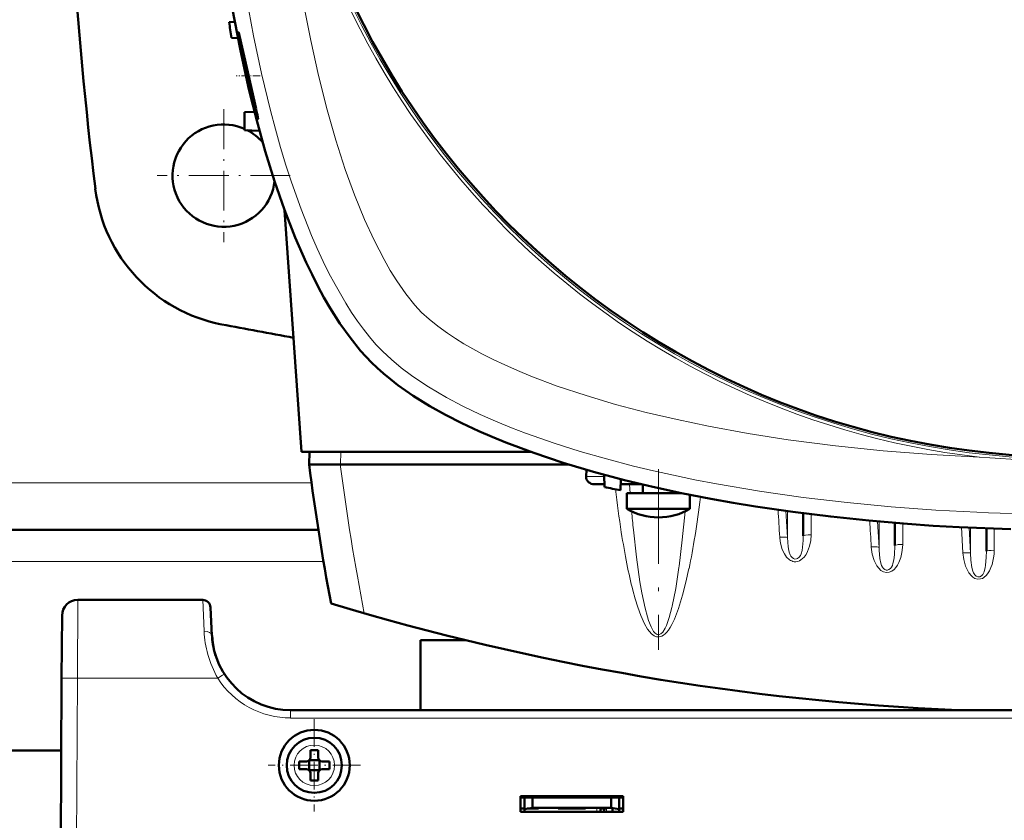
# Model space of a CAD drawing. Extents: x -1595 to 1972, y -1674 to 620.
# Tile 11 of 55: x 178 to 303, y -1335 to -1233. Entities that reach past the tile are written whole.
import ezdxf

# ---------------------------------------------------------------- set-up
doc = ezdxf.new("R2010")
doc.units = 0
doc.linetypes.add('DASHDOT', pattern=[18.5, 12, -3, 0.5, -3])

msp = doc.modelspace()

# ---------------------------------------------------------------- linework, layer by layer
at = {"color": 7, "lineweight": 50}
for p, q in [((205.48, -1233.69), (204.76, -1233.71)), ((205.87, -1235.74), (205.05, -1235.71)), ((206.72, -1245.17), (207.97, -1245.1)), ((206.72, -1245.17), (206.72, -1247.42)), ((208.61, -1247.52), (206.72, -1247.42)), ((211.8, -1257.61), (213.95, -1288.31)), ((243.12, -1288.31), (213.95, -1288.31)), ((214.95, -1288.31), (214.91, -1289.92)), ((218.88, -1289.91), (214.91, -1289.92)), ((218.91, -1289.91), (218.88, -1289.92)), ((247.94, -1289.91), (218.91, -1289.91)), ((250.11, -1290.56), (250.07, -1291.44)), ((252.38, -1291.2), (252.43, -1292.79)), ((251.16, -1292.41), (252.42, -1292.41)), ((254.43, -1293.16), (254.48, -1291.75)), ((254.46, -1292.41), (254.96, -1292.41)), ((257.16, -1292.41), (254.96, -1292.41)), ((257.26, -1293.52), (257.26, -1292.44)), ((262.11, -1293.52), (255.26, -1293.52)), ((255.26, -1295.54), (255.26, -1293.52)), ((261.26, -1293.52), (261.26, -1293.34)), ((263.26, -1295.54), (263.26, -1293.75)), ((256.98, -1295.54), (255.26, -1295.54)), ((262.55, -1295.54), (256.98, -1295.54)), ((262.55, -1295.54), (263.26, -1295.54)), ((277.65, -1296.1), (277.65, -1298.95)), ((289.27, -1297.32), (289.27, -1300.18)), ((216.09, -1298.21), (87.02, -1298.21)), ((300.9, -1298.01), (300.9, -1300.92)), ((201.4, -1307.1), (185.54, -1307.1)), ((202.58, -1311.63), (202.4, -1308.05)), ((183.54, -1309.09), (183.49, -1317.05)), ((234.78, -1312.21), (229.07, -1312.21)), ((229.07, -1321.1), (229.07, -1312.21)), ((183.07, -1399.1), (183.49, -1317.05)), ((410.55, -1321.1), (212.57, -1321.1)), ((183.45, -1326.21), (119.68, -1326.21)), ((215.07, -1327.1), (215.07, -1326.18)), ((216.07, -1326.18), (216.07, -1327.1)), ((214.92, -1327.45), (214.93, -1327.47)), ((214.93, -1327.47), (216.21, -1327.47)), ((214.93, -1327.47), (214.93, -1328.74)), ((216.21, -1327.47), (216.22, -1327.45)), ((216.21, -1327.47), (216.21, -1328.74)), ((213.65, -1327.6), (214.57, -1327.6)), ((213.65, -1328.6), (214.57, -1328.6)), ((214.93, -1328.74), (214.92, -1328.75)), ((216.21, -1328.74), (214.93, -1328.74)), ((216.21, -1328.74), (216.22, -1328.75)), ((217.49, -1327.6), (216.57, -1327.6)), ((217.49, -1328.6), (216.57, -1328.6)), ((215.07, -1329.1), (215.07, -1330.02)), ((216.07, -1329.1), (216.07, -1330.02)), ((241.77, -1334), (241.77, -1332)), ((241.77, -1332), (254.77, -1332)), ((241.77, -1332.21), (254.77, -1332.21)), ((242.27, -1332.21), (242.27, -1333.66)), ((243.27, -1332.21), (243.27, -1333.49)), ((253.27, -1332.21), (253.27, -1333.49)), ((254.27, -1333.66), (254.27, -1332.21)), ((254.77, -1332), (254.77, -1334)), ((241.77, -1333.6), (242.27, -1333.6)), ((242.27, -1333.66), (243.27, -1333.49)), ((242.27, -1334), (242.27, -1333.66)), ((244.02, -1333.6), (242.6, -1333.6)), ((243.27, -1333.49), (253.27, -1333.49)), ((244.02, -1333.49), (244.02, -1333.6)), ((244.02, -1333.49), (244.02, -1333.6)), ((244.02, -1333.49), (244.02, -1333.6)), ((244.02, -1333.49), (244.02, -1333.6)), ((244.02, -1333.49), (244.02, -1333.6)), ((246.52, -1333.6), (246.52, -1333.49)), ((248.27, -1333.6), (246.52, -1333.6)), ((250.02, -1333.6), (248.27, -1333.6)), ((250.02, -1333.49), (250.02, -1333.6)), ((250.02, -1333.49), (250.02, -1333.6)), ((250.02, -1333.49), (250.02, -1333.6)), ((250.02, -1333.49), (250.02, -1333.6)), ((250.02, -1333.49), (250.02, -1333.6)), ((250.02, -1333.49), (250.02, -1333.6)), ((250.02, -1333.49), (250.02, -1333.6)), ((251.92, -1333.49), (251.92, -1333.6)), ((252.67, -1333.6), (251.92, -1333.6)), ((251.92, -1334), (251.92, -1333.6)), ((252.37, -1333.6), (252.37, -1334)), ((252.37, -1333.6), (252.67, -1333.6)), ((253.27, -1333.49), (254.27, -1333.66)), ((253.42, -1334), (253.42, -1333.51)), ((254.27, -1333.6), (254.77, -1333.6)), ((254.27, -1333.66), (254.27, -1334)), ((254.77, -1334), (241.77, -1334))]:
    msp.add_line(p, q, dxfattribs=at)
at = {"color": 7, "linetype": 'DASHDOT', "lineweight": 18, "ltscale": 0.075517}
msp.add_line((208.69, -1240.52), (205.67, -1240.52), dxfattribs=at)
at = {"color": 7, "linetype": 'DASHDOT', "lineweight": 18, "ltscale": 0.422498}
msp.add_line((204.07, -1244.77), (204.07, -1261.66), dxfattribs=at)
at = {"color": 7, "linetype": 'DASHDOT', "lineweight": 18, "ltscale": 0.422501}
msp.add_line((212.52, -1253.21), (195.62, -1253.21), dxfattribs=at)
at = {"color": 7, "lineweight": 18}
for p, q in [((218.95, -1288.31), (218.91, -1289.91)), ((215.21, -1292.21), (87.9, -1292.21)), ((250.07, -1291.44), (252.38, -1291.44)), ((255.59, -1292.42), (255.67, -1293.52)), ((270.84, -1295.19), (271.23, -1295.24)), ((275.45, -1295.8), (275.65, -1299.17)), ((275.65, -1295.83), (275.65, -1299.17)), ((278.65, -1296.23), (278.65, -1298.83)), ((287.08, -1297.13), (287.27, -1300.42)), ((287.27, -1297.15), (287.27, -1300.42)), ((290.27, -1297.4), (290.27, -1300.06)), ((297.72, -1297.87), (297.91, -1301.12)), ((298.71, -1297.92), (298.9, -1301.17)), ((298.9, -1297.93), (298.9, -1301.17)), ((301.9, -1298.05), (301.9, -1300.8)), ((274.66, -1299.17), (274.66, -1299.12)), ((216.75, -1302.21), (86.37, -1302.21)), ((261.86, -1302.99), (261.88, -1302.83)), ((185.54, -1307.1), (185.49, -1317.05)), ((201.4, -1307.1), (201.59, -1311.08)), ((260.96, -1308.06), (261, -1307.9)), ((185.49, -1317.05), (185.07, -1399.1)), ((203.32, -1317.05), (185.49, -1317.05)), ((203.91, -1316.67), (203.32, -1317.05)), ((204.16, -1316.51), (203.91, -1316.67)), ((212.57, -1322.1), (212.57, -1321.1)), ((410.55, -1322.1), (212.57, -1322.1)), ((215.59, -1325.53), (215.57, -1325.53)), ((213, -1328.08), (213, -1328.1)), ((218.14, -1328.12), (218.14, -1328.1)), ((215.55, -1330.67), (215.57, -1330.67)), ((251.42, -1334), (251.42, -1333.49)), ((252.67, -1334), (252.67, -1333.6))]:
    msp.add_line(p, q, dxfattribs=at)
at = {"color": 7, "linetype": 'DASHDOT', "lineweight": 18}
msp.add_line((259.26, -1290.5), (259.26, -1313.44), dxfattribs=at)
at = {"color": 7, "linetype": 'DASHDOT', "lineweight": 18, "ltscale": 0.292499}
msp.add_line((215.57, -1322.25), (215.57, -1333.95), dxfattribs=at)
at = {"color": 7, "linetype": 'DASHDOT', "lineweight": 18, "ltscale": 0.2925}
msp.add_line((221.42, -1328.1), (209.72, -1328.1), dxfattribs=at)
at = {"color": 7, "linetype": 'DASHDOT', "lineweight": 18, "ltscale": 0.003525}
for p, q in [((242.27, -1333.47), (242.27, -1333.61)), ((248.27, -1333.47), (248.27, -1333.61))]:
    msp.add_line(p, q, dxfattribs=at)
at = {"color": 7, "linetype": 'DASHDOT', "lineweight": 18, "ltscale": 0.01553}
for p, q in [((251.42, -1333.43), (251.42, -1334.05)), ((252.67, -1333.43), (252.67, -1334.05))]:
    msp.add_line(p, q, dxfattribs=at)
at = {"color": 7, "lineweight": 18}
for points in [[(210.81, -1199.77), (211.12, -1205.65), (211.57, -1211.5), (212.13, -1217.08), (212.82, -1222.61), (213.49, -1227.13), (214.25, -1231.61), (215.11, -1236.03), (216.11, -1240.48), (217.21, -1244.85), (218.31, -1248.69), (219.51, -1252.42), (220.69, -1255.66), (221.96, -1258.78), (223.16, -1261.39), (224.42, -1263.86), (225.22, -1265.25), (226.04, -1266.56), (227.18, -1268.22), (228.34, -1269.65), (229.2, -1270.58)], [(206.97, -1230.61), (207.86, -1235.46), (208.87, -1240.24), (210, -1244.95), (210.63, -1247.32), (211.3, -1249.66), (211.97, -1251.87), (212.68, -1254.05), (213.9, -1257.49), (215.22, -1260.81), (215.94, -1262.48), (216.7, -1264.11), (217.43, -1265.6), (218.2, -1267.05), (219.57, -1269.43), (220.3, -1270.58), (221.05, -1271.68), (221.81, -1272.71), (222.58, -1273.68), (223.4, -1274.64), (224.25, -1275.52)], [(229.2, -1270.58), (230.15, -1271.45), (231.25, -1272.35), (232.49, -1273.24), (233.49, -1273.91), (234.56, -1274.57), (236.84, -1275.84)], [(224.25, -1275.52), (225.37, -1276.58), (226.6, -1277.61), (227.92, -1278.6), (228.97, -1279.32), (230.06, -1280.02), (232.34, -1281.37), (234.44, -1282.48), (236.62, -1283.53), (238.88, -1284.52), (240.62, -1285.23), (242.39, -1285.91), (246.01, -1287.19), (249.31, -1288.24), (252.68, -1289.2), (256.1, -1290.1), (258.63, -1290.7), (261.17, -1291.27), (263.9, -1291.83), (266.64, -1292.36), (272.11, -1293.28), (277.64, -1294.08), (283.21, -1294.74), (288.82, -1295.27), (294.46, -1295.68), (299.7, -1295.96)], [(236.84, -1275.84), (238.26, -1276.56), (239.74, -1277.26), (241.38, -1277.97), (243.06, -1278.67), (246.42, -1279.93), (250.07, -1281.15), (253.83, -1282.26), (257.69, -1283.28), (261.63, -1284.2), (265.63, -1285.04), (270.66, -1285.96), (275.75, -1286.75), (278.74, -1287.16), (281.74, -1287.53), (287.79, -1288.16), (293.88, -1288.63), (300, -1288.97)], [(268.92, -1294.8), (269.23, -1294.89), (269.87, -1295.03), (270.84, -1295.19)], [(261.88, -1302.83), (262.29, -1299.48), (262.65, -1295.86)], [(256.09, -1298.2), (256.48, -1301.68), (256.92, -1304.81), (257.16, -1306.18)], [(275.65, -1299.17), (275.63, -1299.16), (275.54, -1299.13), (275.39, -1299.12), (274.66, -1299.12)], [(275.9, -1302), (275.54, -1301.66), (275.26, -1301.26), (274.99, -1300.68), (274.8, -1300.08), (274.71, -1299.63), (274.66, -1299.17)], [(277.65, -1298.95), (277.63, -1299.56), (277.56, -1300.39), (277.49, -1300.82), (277.37, -1301.25), (277.28, -1301.45), (277.13, -1301.67), (276.93, -1301.83), (276.77, -1301.9), (276.59, -1301.91), (276.4, -1301.85), (276.22, -1301.73), (276.08, -1301.56), (275.98, -1301.37), (275.86, -1301.03), (275.8, -1300.81), (275.73, -1300.35), (275.65, -1299.17)], [(278.65, -1298.83), (278.59, -1299.56), (278.44, -1300.27), (278.19, -1300.96), (278, -1301.32), (277.76, -1301.65), (277.57, -1301.85), (277.36, -1302.02), (277.16, -1302.14), (276.94, -1302.22), (276.72, -1302.26), (276.5, -1302.25)], [(290.27, -1300.06), (290.26, -1300.42), (290.18, -1301.06), (290.03, -1301.69), (289.77, -1302.35), (289.61, -1302.67), (289.41, -1302.96), (289.17, -1303.23), (288.89, -1303.45), (288.57, -1303.59), (288.2, -1303.63), (287.84, -1303.55), (287.51, -1303.35), (287.23, -1303.08), (287, -1302.77), (286.81, -1302.43), (286.66, -1302.08), (286.41, -1301.28), (286.28, -1300.41), (286.28, -1300.37)], [(287.27, -1300.42), (287.25, -1300.4), (287.16, -1300.38), (287.01, -1300.36), (286.28, -1300.37)], [(289.27, -1300.18), (289.22, -1301.37), (289.14, -1302.02), (289.04, -1302.49), (288.96, -1302.71), (288.85, -1302.93), (288.71, -1303.12), (288.52, -1303.25), (288.36, -1303.31), (288.19, -1303.31), (287.99, -1303.24), (287.82, -1303.1), (287.69, -1302.93), (287.59, -1302.73), (287.49, -1302.44), (287.37, -1301.83), (287.29, -1300.76), (287.27, -1300.42)], [(297.91, -1301.12), (298.02, -1301.97), (298.25, -1302.8), (298.44, -1303.24), (298.68, -1303.67), (298.99, -1304.05), (299.19, -1304.22), (299.42, -1304.36), (299.79, -1304.47), (300.17, -1304.44), (300.39, -1304.36), (300.58, -1304.24), (300.91, -1303.94), (301.11, -1303.67), (301.28, -1303.39), (301.46, -1303), (301.61, -1302.6), (301.81, -1301.77), (301.87, -1301.29), (301.9, -1300.8)], [(298.9, -1301.17), (298.88, -1301.16), (298.79, -1301.13), (298.6, -1301.11), (297.91, -1301.12)], [(298.9, -1301.17), (298.94, -1302.06), (299.05, -1303)], [(300.6, -1303.54), (300.75, -1302.99), (300.79, -1302.71), (300.88, -1301.67), (300.9, -1300.92)], [(261, -1307.9), (261.45, -1305.64), (261.86, -1302.99)], [(261.82, -1308.19), (262.33, -1306.51), (262.76, -1304.83), (263.14, -1303.12)], [(299.05, -1303), (299.16, -1303.43), (299.24, -1303.64), (299.41, -1303.92)], [(300.07, -1304.15), (300.27, -1304.03), (300.44, -1303.85), (300.6, -1303.54)], [(299.41, -1303.92), (299.58, -1304.07), (299.79, -1304.16), (299.93, -1304.18), (300.07, -1304.15)], [(256, -1305.85), (256.3, -1306.94), (256.64, -1308.02), (257.03, -1309.09), (257.5, -1310.13), (257.89, -1310.8), (258.13, -1311.12), (258.4, -1311.41), (258.73, -1311.66), (259, -1311.78), (259.35, -1311.8), (259.69, -1311.71), (259.91, -1311.58), (260.1, -1311.42), (260.32, -1311.2), (260.52, -1310.95), (260.76, -1310.59), (260.97, -1310.22), (261.29, -1309.55), (261.57, -1308.88), (261.82, -1308.19)], [(257.16, -1306.18), (257.58, -1308.16), (257.87, -1309.24), (258.02, -1309.72), (258.33, -1310.51), (258.65, -1311.09), (258.86, -1311.34), (259.08, -1311.48), (259.22, -1311.52), (259.37, -1311.5), (259.58, -1311.39), (259.8, -1311.18), (260.11, -1310.68), (260.27, -1310.33)], [(260.27, -1310.33), (260.62, -1309.34), (260.96, -1308.06)], [(183.49, -1317.05), (183.5, -1317.05), (183.52, -1317.05), (185.49, -1317.05)]]:
    msp.add_lwpolyline(points, dxfattribs=at)
at = {"color": 7, "lineweight": 50}
for points in [[(222.83, -1276.94), (221.45, -1275.45), (220.11, -1273.79), (218.82, -1271.98), (217.59, -1270.03), (216.8, -1268.67), (216.04, -1267.27), (215.28, -1265.77), (214.54, -1264.23), (213.15, -1261.06), (211.79, -1257.56), (210.52, -1253.9), (209.34, -1250.11), (208.26, -1246.22), (207.26, -1242.22), (206.69, -1239.68), (206.14, -1237.11), (205.16, -1231.89)], [(205.94, -1235.02), (205.94, -1235.02), (205.94, -1235.02), (205.94, -1235.02), (205.93, -1235.03), (205.93, -1235.06), (205.97, -1235.43)], [(208.19, -1244.75), (207.13, -1240.06), (206.56, -1237.49), (206.09, -1235.45), (205.97, -1235.07), (205.95, -1235.02), (205.95, -1235.02), (205.94, -1235.02)], [(206.15, -1236.6), (206.57, -1238.78), (207.1, -1241.2), (207.68, -1243.55), (208.16, -1245.28), (208.35, -1245.87), (208.41, -1246)], [(208.42, -1246.02), (208.42, -1246.01), (208.43, -1246.01), (208.43, -1246.01), (208.43, -1245.99), (208.4, -1245.76)], [(304.02, -1298.11), (297.43, -1297.86), (294.15, -1297.67), (290.87, -1297.45), (285.99, -1297.03), (281.14, -1296.52), (276.33, -1295.93), (271.58, -1295.23), (268.74, -1294.77), (265.92, -1294.26), (262.21, -1293.54), (258.56, -1292.74), (254.97, -1291.88), (251.02, -1290.82), (247.18, -1289.68), (243.46, -1288.43), (239.88, -1287.1), (238.15, -1286.39), (236.47, -1285.66), (234.3, -1284.64), (232.21, -1283.58), (230.23, -1282.47), (228.13, -1281.17), (226.19, -1279.82), (225.24, -1279.08), (224.34, -1278.34), (223.56, -1277.64), (222.83, -1276.94)]]:
    msp.add_lwpolyline(points, dxfattribs=at)
at = {"color": 7, "lineweight": 18}
msp.add_circle((311.56, -1188.21), 101, dxfattribs=at)
at = {"color": 7, "lineweight": 50}
for centre, radius in [((311.56, -1188.21), 100.74), ((215.57, -1328.1), 4.5), ((215.57, -1328.1), 3.5)]:
    msp.add_circle(centre, radius, dxfattribs=at)
for centre, radius, start, end in [((733.72, -1188.21), 550, 180.4167, 186.9635), ((526.56, -1188.21), 325, 188.0479, 188.4041), ((235.71, -1231.32), 30.02, 187.8714, 190.1339), ((181.88, -1250.75), 26.98, 10.6516, 12.8383), ((208.43, -1245.99), 0.03, 200.9033, 244.4524), ((204.07, -1253.21), 6.5, 65.9307, 353.6938), ((204.07, -1253.21), 6.5, 40.3, 62.8087), ((207.62, -1252.47), 20, 186.9635, 259.0156), ((311.57, -716.96), 565.5, 259.0156, 259.9556), ((537.19, -1248.01), 325, 187.4074, 190.5583), ((311.56, -973.21), 325, 259.5182, 259.8766), ((259.26, -1288.61), 8, 240, 270), ((259.26, -1288.61), 8, 270, 300), ((185.54, -1309.1), 2, 90, 179.7), ((201.4, -1308.1), 1, 3, 90), ((311.56, -996.41), 325, 253.2139, 267.4873), ((212.57, -1311.1), 10, 183, 270), ((212.57, -1311.1), 10, 183.9422, 198.8098), ((212.59, -1311.1), 10.02, 194.756, 198.7969), ((215.57, -1343.27), 17.1, 89.9978, 91.6733), ((215.57, -1343.27), 17.1, 88.3267, 90.0022), ((214.57, -1327.1), 0.5, 270, 360), ((216.57, -1327.1), 0.5, 180, 270), ((230.74, -1328.1), 17.1, 178.3267, 180.0022), ((230.78, -1328.1), 17.14, 179.9996, 181.6715), ((214.57, -1329.1), 0.5, 0, 90), ((216.57, -1329.1), 0.5, 90, 180), ((200.4, -1328.1), 17.1, 359.9978, 1.6733), ((200.36, -1328.1), 17.14, 358.3285, 0.0004), ((215.57, -1312.9), 17.13, 268.3286, 271.6729)]:
    msp.add_arc(centre, radius, start, end, dxfattribs=at)
at = {"color": 7, "lineweight": 18}
for centre, radius, start, end in [((311.56, -1188.21), 101.41, 186.5424, 263.4568), ((311.56, -1141.91), 147.51, 265.5067, 273.8371), ((409.82, -1274.42), 157.13, 186.8059, 188.811), ((446.73, -1278.96), 191.61, 185.0603, 185.7613), ((311.56, -972.05), 325.7, 262.8874, 263.2566), ((311.56, -1017.75), 278.46, 267.5597, 272.4396), ((276.71, -1300.9), 1.36, 233.5186, 261.0306), ((215.14, -1310.43), 13.58, 182.7354, 195.3114), ((214.57, -1310.57), 12.98, 195.3711, 209.9371), ((212.57, -1311.09), 11, 212.7709, 269.9923), ((215.57, -1328.1), 2.57, 90, 179.4706), ((215.57, -1328.1), 2.57, 0, 89.4706), ((215.57, -1328.1), 2.57, 180, 269.4706), ((215.57, -1328.1), 2.57, 270, 359.4706)]:
    msp.add_arc(centre, radius, start, end, dxfattribs=at)
for centre, major_axis, ratio, start_param, end_param in [((541.85, -1248.52), (325.66, 0), 0.992546, 3.270009, 3.3292), ((254.96, -1291.41), (0, 1), 0.866025, 2.530337, 3.141593), ((259.56, -1250.86), (-0.24, -60.87), 0.121427, 0.53881, 0.783253), ((-2727.33, -1473.83), (3007.14, 0), 0.992546, 0.058569, 0.059729), ((278.65, -1296.2), (-1, 0), 0.121869, 5.605182, 6.283185), ((-2501.55, -1461.28), (2792.54, 0), 0.992546, 0.058087, 0.059289), ((259.15, -1249.12), (0.1, -62.68), 0.121204, 5.619282, 5.844029), ((278.65, -1298.95), (-1, 0), 0.121869, 4.712389, 6.283185), ((290.27, -1300.18), (-1, 0), 0.121869, 4.712388, 6.283185), ((301.9, -1300.92), (-1, 0), 0.121869, 4.712389, 6.283185), ((201.59, -1311.68), (0.999, 0.052), 0.602126, 0.000227, 1.539305)]:
    msp.add_ellipse(centre, major_axis=major_axis, ratio=ratio, start_param=start_param, end_param=end_param, dxfattribs=at)
at = {"color": 7, "lineweight": 50}
msp.add_ellipse((251.23, -1291.41), major_axis=(1.14, 0.23), ratio=0.853683, start_param=2.936487, end_param=4.481103, dxfattribs=at)

doc.saveas('drawing.dxf')
